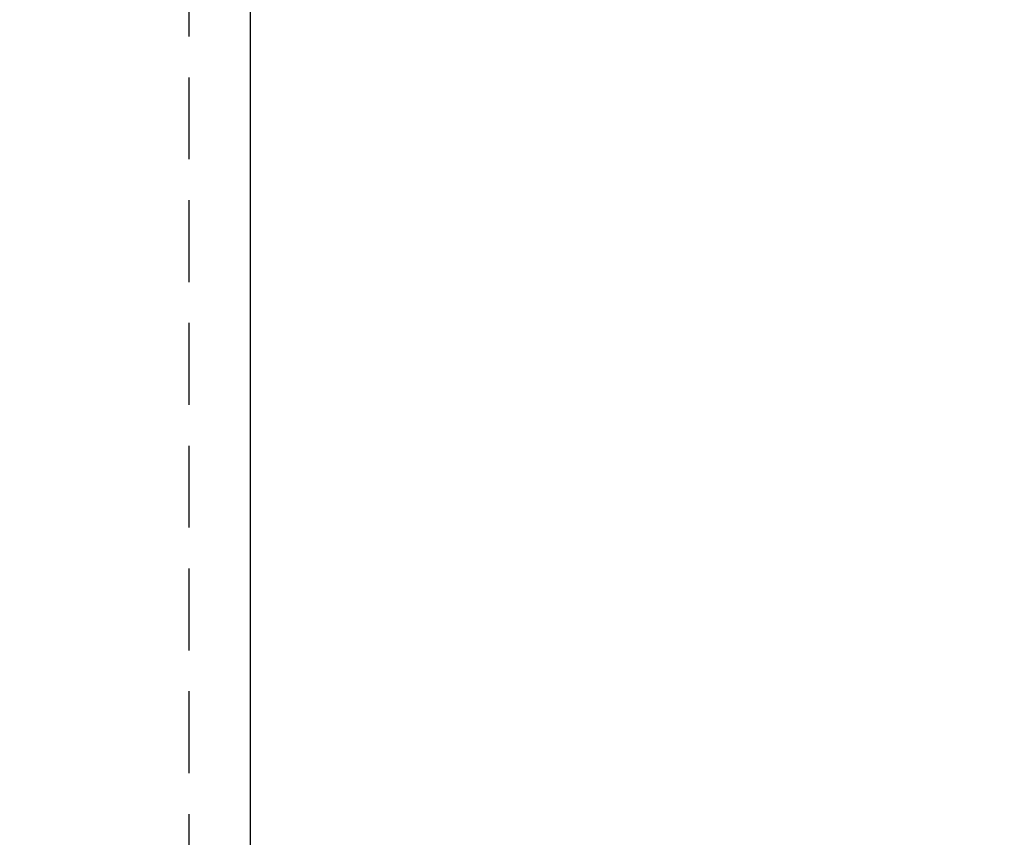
# Model space of a CAD drawing. Header units: feet. Extents: x -114 to 1432, y 355 to 669.
# Tile 72 of 197: x 173.64 to 176.65, y 460.78 to 463.27. Entities that reach past the tile are written whole.
import ezdxf
from ezdxf import colors
from ezdxf.entities.mleader import LeaderData, LeaderLine
from ezdxf.math import Vec2, Vec3

# ---------------------------------------------------------------- set-up
doc = ezdxf.new("R2010")
doc.units = ezdxf.units.FT
doc.header["$MEASUREMENT"] = 0
doc.linetypes.add('DOT', pattern=[0.25, 0, -0.25])
doc.linetypes.add('HIDDEN', pattern=[0.375, 0.25, -0.125])
for name, color, linetype in [('A-BULLETINBOARD', 3, 'Continuous'), ('A-HIDDEN', 8, 'DOT'), ('A-POSTS&BEAMS', 5, 'Continuous'), ('G-ANNO-TXT', 7, 'Continuous')]:
    doc.layers.add(name, color=color, linetype=linetype)
doc.styles.add('Arial', font='arial.ttf')

msp = doc.modelspace()

# ---------------------------------------------------------------- linework, layer by layer
at = {"layer": 'A-BULLETINBOARD', "linetype": 'Continuous'}
msp.add_lwpolyline([(174.3503, 446.1584), (174.3503, 494.1584), (126.3503, 494.1584), (126.3503, 446.1584)], close=True, dxfattribs=at)
at = {"layer": 'A-HIDDEN', "linetype": 'HIDDEN'}
msp.add_lwpolyline([(174.1628, 446.3459), (174.1628, 493.9709), (126.5378, 493.9709), (126.5378, 446.3459)], close=True, dxfattribs=at)
at = {"layer": 'A-POSTS&BEAMS'}
msp.add_lwpolyline([(174.3503, 442.6803), (174.3503, 506.1584), (181.8503, 506.1584), (181.8503, 442.7076)], dxfattribs=at)

# ---------------------------------------------------------------- leaders
at = {"layer": 'G-ANNO-TXT'}
ml = msp.add_multileader_mtext('Standard', dxfattribs=at)
ml.set_content('\\A1;{\\H0.7x;\\S3/16;}"%%Cx2.5" LAG\\PSCREW (TYP.)', color=7, style='Arial')
ml.set_leader_properties(color=2, linetype='ByLayer', lineweight=-1)
ml.build(insert=Vec2(0, 0))
ml.multileader.update_dxf_attribs({"dogleg_length": 0.125, "arrow_head_size": 2.88, "scale": 18})
ctx = ml.context
ctx.base_point, ctx.scale, ctx.char_height, ctx.arrow_head_size, ctx.landing_gap_size, ctx.plane_origin = Vec3(138.1359, 463.5541), 18, 2.34, 2.88, 1.8, Vec3(176.646, 476.1584)
ctx.text_align_type = 1
notes = []
notes.append((ctx, [(0, (1, 1, 0), (135.8859, 463.5541), (1, 0), 2.25, [(0, [(175.0408, 454.5516)], 0, []), (1, [(126.7848, 454.2633)], 0, [])])]))
ctx.mtext.insert, ctx.mtext.alignment, ctx.mtext.flow_direction = Vec3(151.0629, 465.0681), 2, 5
for ctx, leaders in notes:
    for number, flags, end, landing, length, lines in leaders:
        leader = LeaderData()
        leader.index, (leader.has_last_leader_line, leader.has_dogleg_vector, leader.attachment_direction) = number, flags
        leader.last_leader_point, leader.dogleg_vector, leader.dogleg_length = Vec3(end), Vec3(landing), length
        for number, points, colour, breaks in lines:
            line = LeaderLine()
            line.index, line.vertices, line.color, line.breaks = number, Vec3.list(points), colors.encode_raw_color(colour), breaks
            leader.lines.append(line)
        ctx.leaders.append(leader)

doc.saveas('drawing.dxf')
